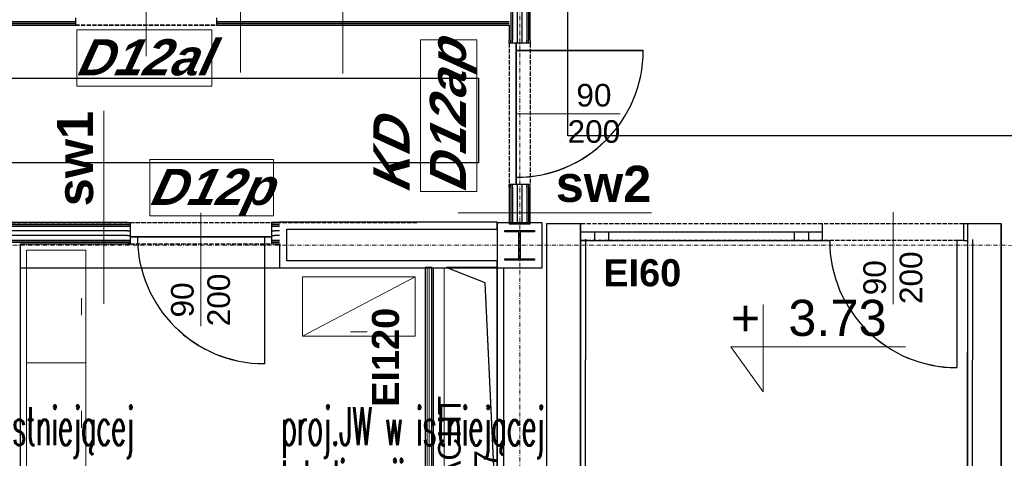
# Model space of a CAD drawing. Header units: millimetres. Extents: x -8642 to 28269, y -6609 to 3701.
# Tile 12 of 256: x -2187 to -1490, y -4814 to -4503. Entities that reach past the tile are written whole.
import ezdxf
from ezdxf.enums import TextEntityAlignment as Align

# ---------------------------------------------------------------- set-up
doc = ezdxf.new("R2010")
doc.units = ezdxf.units.MM
doc.header["$LTSCALE"] = 1000
doc.header["$MEASUREMENT"] = 0
for name, pattern in [('rzut 1 pietra$0$ArchiTECH.PC 1. Line Type', [0.004, 0.003, -0.001]), ('rzut 1 pietra$0$ArchiTECH.PC 5. Line Type', [0.0053, 0.003, -0.001, 0.0003, -0.001]), ('rzut 1 pietra$0$ArchiTECH.PC Solid Line Type', [0]), ('SUFIT_1 PIETRO$0$ArchiTECH.PC 1. Line Type', [0.004, 0.003, -0.001]), ('SUFIT_1 PIETRO$0$ArchiTECH.PC Solid Line Type', [0])]:
    doc.linetypes.add(name, pattern=pattern)
doc.layers.add('_Etap_5_opis', color=7, linetype='Continuous', lineweight=30)
doc.layers.add('IS_ARCH', color=254, linetype='Continuous', lineweight=18)
for name, color, linetype in [('SUFIT_1 PIETRO$0$ELEM KONSTRUKCJI - inwent', 254, 'Continuous'), ('SUFIT_1 PIETRO$0$INWENTARYZACJA', 254, 'Continuous'), ('SUFIT_1 PIETRO$0$Kalka 1', 254, 'Continuous'), ('SUFIT_1 PIETRO$0$sciany projektowane', 254, 'Continuous'), ('SUFIT_1 PIETRO$0$TYP SUFITÓW_NOWYCH', 254, 'Continuous')]:
    doc.layers.add(name, color=color, linetype=linetype)
doc.styles.add('romans1', font='simplex.shx', dxfattribs={"width": 0.8})
doc.styles.add('rzut 1 pietra$0$ArchiTECHStyle1', font='arial.ttf', dxfattribs={"height": 0.16})
doc.styles.add('rzut 1 pietra$0$ArchiTECHStyle3', font='arialbd.ttf', dxfattribs={"height": 0.192})
doc.styles.add('rzut 1 pietra$0$ArchiTECHStyle4', font='arialbi.ttf', dxfattribs={"oblique": 15, "height": 0.256})

msp = doc.modelspace()

# ---------------------------------------------------------------- linework, layer by layer
at = {"layer": 'IS_ARCH', "linetype": 'rzut 1 pietra$0$ArchiTECH.PC 5. Line Type'}
for p, q in [((-1832.53, -3085.42), (-1832.84, -6169.57)), ((-3569.55, -4662.89), (2842.26, -4663.53))]:
    msp.add_line(p, q, dxfattribs=at)
at = {"layer": 'IS_ARCH', "linetype": 'rzut 1 pietra$0$ArchiTECH.PC Solid Line Type'}
for p, q in [((-2030.53, -3908.02), (-2030.53, -4540.68)), ((-1838.95, -4395.44), (-1838.95, -4517.89)), ((-1837.7, -4395.44), (-1837.7, -4517.89)), ((-1834.36, -4517.89), (-1834.36, -4395.44)), ((-1831.03, -4517.89), (-1831.03, -4397.1)), ((-1958, -4541.26), (-1958, -4404.51)), ((-1827.7, -4400.44), (-1827.7, -4517.89)), ((-1826.45, -4401.69), (-1826.45, -4517.89)), ((-1825.2, -4517.89), (-1825.2, -4402.94)), ((-2097.34, -4529.07), (-2097.34, -4439.69)), ((-2147.34, -4501.93), (-2147.34, -4504.43)), ((-2047.34, -4501.93), (-2047.34, -4504.43)), ((-2278.61, -4504.43), (-2149.34, -4504.43)), ((-2278.61, -4505.68), (-2149.34, -4505.68)), ((-2278.61, -4506.93), (-2149.34, -4506.93)), ((-2149.34, -4504.43), (-2147.34, -4504.43)), ((-2149.34, -4505.68), (-2147.34, -4505.68)), ((-2147.34, -4506.93), (-2149.34, -4506.93)), ((-2149.34, -4506.93), (-2147.34, -4506.93)), ((-2147.34, -4504.43), (-2147.34, -4505.68)), ((-2147.34, -4505.68), (-2147.34, -4506.93)), ((-2146.37, -4550.35), (-2146.37, -4510.35)), ((-2146.37, -4510.35), (-2050.82, -4510.35)), ((-2050.82, -4510.35), (-2050.82, -4550.35)), ((-2047.34, -4504.43), (-2045.34, -4504.43)), ((-2047.34, -4504.43), (-2047.34, -4505.68)), ((-2047.34, -4505.68), (-2045.34, -4505.68)), ((-2047.34, -4505.68), (-2047.34, -4506.93)), ((-2047.34, -4506.93), (-2045.34, -4506.93)), ((-2047.34, -4506.93), (-2045.34, -4506.93)), ((-2045.34, -4504.43), (-1840.2, -4504.43)), ((-2045.34, -4505.68), (-1840.2, -4505.68)), ((-2045.34, -4506.93), (-1840.2, -4506.93)), ((-1840.2, -4506.93), (-1840.2, -4517.89)), ((-1903.04, -4624.93), (-1903.04, -4517.45)), ((-1903.04, -4517.45), (-1863.04, -4517.45)), ((-1863.04, -4517.45), (-1863.04, -4624.93)), ((-1840.2, -4519.89), (-1840.2, -4517.89)), ((-1840.2, -4519.89), (-1840.2, -4517.89)), ((-1838.95, -4519.89), (-1838.95, -4517.89)), ((-1837.7, -4519.89), (-1837.7, -4517.89)), ((-1834.36, -4519.89), (-1834.36, -4517.89)), ((-1831.03, -4519.89), (-1831.03, -4517.89)), ((-1827.7, -4519.89), (-1827.7, -4517.89)), ((-1826.45, -4519.89), (-1826.45, -4517.89)), ((-1825.2, -4517.89), (-1825.2, -4519.89)), ((-1838.95, -4519.89), (-1840.2, -4519.89)), ((-1837.7, -4519.89), (-1838.95, -4519.89)), ((-1835.2, -4519.89), (-1837.7, -4519.89)), ((-1827.7, -4519.89), (-1835.2, -4519.89)), ((-1835.2, -4519.89), (-1835.2, -4619.89)), ((-1835.2, -4619.89), (-1835.2, -4519.89)), ((-1835.2, -4519.89), (-1835.2, -4619.89)), ((-1835.2, -4524.89), (-1745.2, -4524.89)), ((-1826.45, -4519.89), (-1827.7, -4519.89)), ((-1825.2, -4519.89), (-1826.45, -4519.89)), ((-2050.82, -4550.35), (-2146.37, -4550.35)), ((-2127.15, -4704.49), (-2127.15, -4567.74)), ((-1834.97, -4569.89), (-1761.45, -4569.89)), ((-2094.68, -4642.18), (-2094.68, -4602.18)), ((-2094.68, -4602.18), (-2007.1, -4602.18)), ((-2007.1, -4602.18), (-2007.1, -4642.18)), ((-1838.95, -4619.89), (-1840.2, -4619.89)), ((-1840.2, -4619.89), (-1840.2, -4621.89)), ((-1840.2, -4621.89), (-1840.2, -4619.89)), ((-1840.2, -4621.89), (-1840.2, -4647.69)), ((-1837.7, -4619.89), (-1838.95, -4619.89)), ((-1838.95, -4621.89), (-1838.95, -4619.89)), ((-1838.95, -4621.89), (-1838.95, -4647.69)), ((-1835.2, -4619.89), (-1837.7, -4619.89)), ((-1837.7, -4621.89), (-1837.7, -4619.89)), ((-1837.7, -4621.89), (-1837.7, -4647.69)), ((-1827.7, -4619.89), (-1835.2, -4619.89)), ((-1834.36, -4621.89), (-1834.36, -4619.89)), ((-1834.36, -4647.69), (-1834.36, -4621.89)), ((-1831.03, -4621.89), (-1831.03, -4619.89)), ((-1831.03, -4647.69), (-1831.03, -4621.89)), ((-1826.45, -4619.89), (-1827.7, -4619.89)), ((-1827.7, -4621.89), (-1827.7, -4619.89)), ((-1827.7, -4621.89), (-1827.7, -4647.69)), ((-1825.2, -4619.89), (-1826.45, -4619.89)), ((-1826.45, -4621.89), (-1826.45, -4619.89)), ((-1826.45, -4621.89), (-1826.45, -4647.69)), ((-1825.2, -4621.89), (-1825.2, -4619.89)), ((-1825.2, -4647.69), (-1825.2, -4621.89)), ((-1863.04, -4624.93), (-1903.04, -4624.93)), ((-2007.1, -4642.18), (-2094.68, -4642.18)), ((-2058.45, -4640.1), (-2058.45, -4720.43)), ((-1876.22, -4639.98), (-1739.47, -4639.98)), ((-1568.19, -4639.69), (-1568.19, -4704.69)), ((-2110.45, -4646.93), (-2263.55, -4646.93)), ((-2263.55, -4648.18), (-2110.45, -4648.18)), ((-2263.55, -4649.43), (-2110.45, -4649.43)), ((-2110.45, -4646.93), (-2108.45, -4646.93)), ((-2110.45, -4648.18), (-2108.45, -4648.18)), ((-2110.45, -4649.43), (-2108.45, -4649.43)), ((-2108.45, -4646.93), (-2108.45, -4648.18)), ((-2108.45, -4648.18), (-2108.45, -4649.43)), ((-2108.45, -4649.43), (-2108.45, -4656.93)), ((-2006.45, -4646.93), (-2008.45, -4646.93)), ((-2008.45, -4646.93), (-2008.45, -4648.18)), ((-2008.45, -4648.18), (-2006.45, -4648.18)), ((-2008.45, -4648.18), (-2008.45, -4649.43)), ((-2008.45, -4649.43), (-2006.45, -4649.43)), ((-2008.45, -4649.43), (-2008.45, -4656.93)), ((-2002.69, -4646.93), (-2006.45, -4646.93)), ((-2006.45, -4648.18), (-2002.69, -4648.18)), ((-2006.45, -4649.43), (-2002.69, -4649.43)), ((-1848.76, -4646.67), (-2002.69, -4646.67)), ((-2002.69, -4646.67), (-2002.69, -4646.93)), ((-1848.76, -4651.67), (-1848.76, -4646.67)), ((-1816.76, -4647.07), (-1848.76, -4647.07)), ((-1848.76, -4647.07), (-1848.76, -4679.07)), ((-1840.2, -4647.69), (-1825.2, -4647.69)), ((-1816.76, -4679.07), (-1816.76, -4647.07)), ((-1816.76, -4647.07), (-1816.76, -4647.07)), ((-1813.69, -4647.69), (-1813.75, -5322.69)), ((-1813.69, -4648.09), (-1813.75, -5323.09)), ((-1789.69, -4647.69), (-1813.69, -4647.69)), ((-1813.69, -4647.69), (-1813.69, -5322.69)), ((-1789.69, -4647.69), (-1789.75, -5322.69)), ((-1789.69, -4648.09), (-1789.75, -5323.09)), ((-1789.74, -4653.69), (-1789.74, -4647.69)), ((-1789.69, -5322.69), (-1789.69, -4647.69)), ((-1618.19, -4647.69), (-1618.24, -4647.69)), ((-1618.24, -4653.69), (-1618.24, -4647.69)), ((-1618.19, -4654.69), (-1618.19, -4647.69)), ((-1515.69, -4647.69), (-1518.19, -4647.69)), ((-1518.19, -4654.69), (-1518.19, -4647.69)), ((-1515.69, -4647.72), (-1515.75, -5322.72)), ((-1515.69, -4648.12), (-1515.75, -5323.12)), ((-1491.69, -4647.69), (-1515.69, -4647.69)), ((-1491.69, -4647.72), (-1491.75, -5322.72)), ((-1491.69, -4648.12), (-1491.75, -5323.12)), ((-1491.69, -5337.58), (-1491.69, -4647.69)), ((-2110.45, -4652.77), (-2263.55, -4652.77)), ((-2110.45, -4656.1), (-2263.55, -4656.1)), ((-2110.45, -4652.77), (-2108.45, -4652.77)), ((-2110.45, -4656.1), (-2108.45, -4656.1)), ((-2108.45, -4656.93), (-2108.45, -4659.43)), ((-2108.45, -4656.93), (-2008.45, -4656.93)), ((-2008.45, -4656.93), (-2108.45, -4656.93)), ((-2008.45, -4656.93), (-2108.45, -4656.93)), ((-2013.45, -4656.93), (-2013.45, -4746.93)), ((-2008.45, -4652.77), (-2006.45, -4652.77)), ((-2008.45, -4656.1), (-2006.45, -4656.1)), ((-2008.45, -4656.93), (-2008.45, -4659.43)), ((-2002.69, -4652.77), (-2006.45, -4652.77)), ((-2002.69, -4656.1), (-2006.45, -4656.1)), ((-1997.69, -4651.67), (-1848.76, -4651.67)), ((-1997.69, -4674.07), (-1997.69, -4651.67)), ((-1843.26, -4652.57), (-1822.26, -4652.57)), ((-1843.26, -4653.57), (-1843.26, -4652.57)), ((-1843.26, -4652.57), (-1843.26, -4652.57)), ((-1843.26, -4652.57), (-1822.26, -4652.57)), ((-1843.26, -4653.57), (-1843.26, -4652.57)), ((-1833.26, -4653.57), (-1843.26, -4653.57)), ((-1833.26, -4653.57), (-1843.26, -4653.57)), ((-1833.26, -4672.57), (-1833.26, -4653.57)), ((-1833.26, -4672.57), (-1833.26, -4653.57)), ((-1822.26, -4653.57), (-1832.26, -4653.57)), ((-1832.26, -4653.57), (-1832.26, -4672.57)), ((-1822.26, -4653.57), (-1832.26, -4653.57)), ((-1832.26, -4653.57), (-1832.26, -4672.57)), ((-1822.26, -4652.57), (-1822.26, -4653.57)), ((-1822.26, -4652.57), (-1822.26, -4653.57)), ((-1789.74, -4659.69), (-1789.74, -4653.69)), ((-1618.24, -4653.69), (-1789.74, -4653.69)), ((-1789.74, -4653.69), (-1789.74, -4659.69)), ((-1779.74, -4653.69), (-1779.74, -4659.69)), ((-1769.74, -4653.69), (-1769.74, -4659.69)), ((-1638.24, -4653.69), (-1638.24, -4659.69)), ((-1628.24, -4653.69), (-1628.24, -4659.69)), ((-1618.24, -4659.69), (-1618.24, -4653.69)), ((-1618.24, -4659.69), (-1618.24, -4653.69)), ((-1618.19, -4659.69), (-1618.19, -4654.69)), ((-1518.19, -4659.69), (-1518.19, -4654.69)), ((-2263.55, -4659.43), (-2110.45, -4659.43)), ((-2263.55, -4660.68), (-2110.45, -4660.68)), ((-2186.16, -5323.22), (-2186.16, -4661.93)), ((-2186.16, -4661.93), (-2110.45, -4661.93)), ((-2110.45, -4659.43), (-2108.45, -4659.43)), ((-2110.45, -4660.68), (-2108.45, -4660.68)), ((-2108.45, -4661.93), (-2110.45, -4661.93)), ((-2110.45, -4661.93), (-2108.45, -4661.93)), ((-2108.45, -4659.43), (-2108.45, -4660.68)), ((-2108.45, -4660.68), (-2108.45, -4661.93)), ((-2008.45, -4659.43), (-2006.45, -4659.43)), ((-2008.45, -4659.43), (-2008.45, -4660.68)), ((-2008.45, -4660.68), (-2006.45, -4660.68)), ((-2008.45, -4660.68), (-2008.45, -4661.93)), ((-2008.45, -4661.93), (-2006.45, -4661.93)), ((-2008.45, -4661.93), (-2006.45, -4661.93)), ((-2006.45, -4659.43), (-2002.69, -4659.43)), ((-2006.45, -4660.68), (-2002.69, -4660.68)), ((-2006.45, -4661.93), (-2002.69, -4661.93)), ((-2002.69, -4661.93), (-2002.69, -4679.07)), ((-1789.74, -4659.69), (-1618.24, -4659.69)), ((-1786.14, -4658.75), (-1786.72, -5330)), ((-1786.14, -4658.75), (-1786.72, -5330)), ((-1618.24, -4659.69), (-1618.19, -4659.69)), ((-1618.19, -4659.69), (-1613.19, -4659.69)), ((-1523.19, -4659.69), (-1523.19, -4749.69)), ((-1518.19, -4659.69), (-1523.19, -4659.69)), ((-1518.19, -4659.69), (-1515.69, -4659.69)), ((-1515.69, -4659.69), (-1515.69, -5337.58)), ((-1512.14, -4658.99), (-1512.72, -5330.24)), ((-1512.14, -4658.99), (-1512.72, -5330.24)), ((-2182.05, -4746.46), (-2182.05, -4666.46)), ((-2182.05, -4666.46), (-2140.05, -4666.46)), ((-2140.05, -4666.46), (-2140.05, -4746.46)), ((-1848.76, -4674.07), (-1997.69, -4674.07)), ((-1848.76, -4679.07), (-1848.76, -4674.07)), ((-1843.26, -4673.57), (-1843.26, -4672.57)), ((-1843.26, -4672.57), (-1833.26, -4672.57)), ((-1843.26, -4673.57), (-1843.26, -4672.57)), ((-1843.26, -4672.57), (-1833.26, -4672.57)), ((-1822.26, -4673.57), (-1843.26, -4673.57)), ((-1822.26, -4673.57), (-1843.26, -4673.57)), ((-1832.26, -4672.57), (-1822.26, -4672.57)), ((-1832.26, -4672.57), (-1822.26, -4672.57)), ((-1822.26, -4672.57), (-1822.26, -4673.57)), ((-1822.26, -4672.57), (-1822.26, -4673.57)), ((-2002.69, -4679.07), (-1899.71, -4679.07)), ((-1906.63, -4685.45), (-1986.63, -4685.45)), ((-1986.63, -4685.45), (-1986.63, -4727.45)), ((-1906.63, -4685.45), (-1986.63, -4727.45)), ((-1906.63, -4727.45), (-1906.63, -4685.45)), ((-1906.63, -4685.45), (-1906.63, -4685.45)), ((-1899.71, -4679.07), (-1899.71, -4884.68)), ((-1898.21, -4883.18), (-1898.21, -4679.07)), ((-1896.71, -4881.68), (-1896.71, -4679.07)), ((-1895.21, -4880.18), (-1895.21, -4679.07)), ((-1893.71, -4878.68), (-1893.71, -4679.07)), ((-1886.21, -4679.07), (-1848.76, -4679.07)), ((-1886.21, -4871.18), (-1886.21, -4679.07)), ((-1857.18, -4689.56), (-1884.69, -4678.68)), ((-1884.69, -4678.68), (-1848.69, -4678.68)), ((-1848.82, -4679.07), (-1848.82, -5247)), ((-1848.76, -4679.07), (-1816.76, -4679.07)), ((-1848.69, -4678.68), (-1848.71, -4869.68)), ((-1848.69, -4678.68), (-1848.69, -4678.68)), ((-1843.82, -5247), (-1843.82, -4679.07)), ((-1848.71, -4869.68), (-1857.18, -4689.56)), ((-2143.05, -4712.46), (-2143.05, -4700.46)), ((-1660.27, -4704.95), (-1660.27, -4766.78)), ((-1986.63, -4727.45), (-1906.63, -4727.45)), ((-1940.63, -4724.45), (-1952.63, -4724.45)), ((-1683.23, -4734.98), (-1559.57, -4734.98)), ((-1660.27, -4766.78), (-1683.23, -4734.98)), ((-2140.05, -4746.46), (-2182.05, -4746.46)), ((-2182.05, -4746.46), (-2182.05, -4746.46)), ((-2182.05, -4826.46), (-2182.05, -4746.46)), ((-2182.05, -4746.46), (-2140.05, -4746.46)), ((-2140.05, -4746.46), (-2140.05, -4826.46)), ((-2143.05, -4792.46), (-2143.05, -4780.46))]:
    msp.add_line(p, q, dxfattribs=at)
at = {"layer": 'IS_ARCH', "linetype": 'rzut 1 pietra$0$ArchiTECH.PC 1. Line Type'}
for p, q in [((-2147.34, -4506.93), (-2047.34, -4506.93)), ((-1840.2, -4519.89), (-1840.2, -4619.89)), ((-1825.2, -4519.89), (-1825.2, -4619.89)), ((-1905.66, -4646.99), (-3298.92, -4646.99)), ((-2108.45, -4646.93), (-2008.45, -4646.93)), ((-1618.24, -4647.69), (-1789.74, -4647.69)), ((-1518.19, -4647.69), (-1618.19, -4647.69)), ((-2108.45, -4661.93), (-2008.45, -4661.93)), ((-1618.24, -4659.69), (-1789.74, -4659.69)), ((-1518.19, -4659.69), (-1618.19, -4659.69))]:
    msp.add_line(p, q, dxfattribs=at)
at = {"layer": 'IS_ARCH', "linetype": 'rzut 1 pietra$0$ArchiTECH.PC Solid Line Type'}
for centre, start, end in [((-1835.2, -4524.89), 270, 0), ((-2013.45, -4656.93), 180, 270), ((-1523.19, -4659.69), 180, 270)]:
    msp.add_arc(centre, 90, start, end, dxfattribs=at)
at = {"layer": 'SUFIT_1 PIETRO$0$ELEM KONSTRUKCJI - inwent', "linetype": 'SUFIT_1 PIETRO$0$ArchiTECH.PC Solid Line Type'}
for p, q in [((-1816.76, -4647.15), (-1848.76, -4647.15)), ((-1848.76, -4647.15), (-1848.76, -4679.15)), ((-1816.76, -4679.15), (-1816.76, -4647.15)), ((-1816.76, -4647.15), (-1816.76, -4647.15)), ((-1843.26, -4652.65), (-1822.26, -4652.65)), ((-1843.26, -4653.65), (-1843.26, -4652.65)), ((-1843.26, -4652.65), (-1843.26, -4652.65)), ((-1843.26, -4652.65), (-1822.26, -4652.65)), ((-1843.26, -4653.65), (-1843.26, -4652.65)), ((-1833.26, -4653.65), (-1843.26, -4653.65)), ((-1833.26, -4653.65), (-1843.26, -4653.65)), ((-1833.26, -4672.65), (-1833.26, -4653.65)), ((-1833.26, -4672.65), (-1833.26, -4653.65)), ((-1822.26, -4653.65), (-1832.26, -4653.65)), ((-1832.26, -4653.65), (-1832.26, -4672.65)), ((-1822.26, -4653.65), (-1832.26, -4653.65)), ((-1832.26, -4653.65), (-1832.26, -4672.65)), ((-1822.26, -4652.65), (-1822.26, -4653.65)), ((-1822.26, -4652.65), (-1822.26, -4653.65)), ((-1843.26, -4673.65), (-1843.26, -4672.65)), ((-1843.26, -4672.65), (-1833.26, -4672.65)), ((-1843.26, -4673.65), (-1843.26, -4672.65)), ((-1843.26, -4672.65), (-1833.26, -4672.65)), ((-1822.26, -4673.65), (-1843.26, -4673.65)), ((-1822.26, -4673.65), (-1843.26, -4673.65)), ((-1832.26, -4672.65), (-1822.26, -4672.65)), ((-1832.26, -4672.65), (-1822.26, -4672.65)), ((-1822.26, -4672.65), (-1822.26, -4673.65)), ((-1822.26, -4672.65), (-1822.26, -4673.65)), ((-1848.76, -4679.15), (-1816.76, -4679.15))]:
    msp.add_line(p, q, dxfattribs=at)
at = {"layer": 'SUFIT_1 PIETRO$0$INWENTARYZACJA', "linetype": 'SUFIT_1 PIETRO$0$ArchiTECH.PC Solid Line Type'}
for p, q in [((-1848.76, -4646.75), (-2002.69, -4646.75)), ((-2002.69, -4646.75), (-2002.69, -4647.02)), ((-1848.76, -4651.75), (-1848.76, -4646.75)), ((-1789.69, -4647.77), (-1813.69, -4647.77)), ((-1813.69, -4647.77), (-1813.69, -5322.77)), ((-1789.74, -4653.77), (-1789.74, -4647.77)), ((-1789.69, -5322.77), (-1789.69, -4647.77)), ((-1618.19, -4647.77), (-1618.24, -4647.77)), ((-1618.24, -4653.77), (-1618.24, -4647.77)), ((-1618.19, -4654.77), (-1618.19, -4647.77)), ((-1515.69, -4647.77), (-1518.19, -4647.77)), ((-1518.19, -4654.77), (-1518.19, -4647.77)), ((-1491.69, -4647.77), (-1515.69, -4647.77)), ((-1491.69, -5337.66), (-1491.69, -4647.77)), ((-1997.69, -4651.75), (-1848.76, -4651.75)), ((-1997.69, -4674.15), (-1997.69, -4651.75)), ((-1789.74, -4659.77), (-1789.74, -4653.77)), ((-1618.24, -4653.77), (-1789.74, -4653.77)), ((-1789.74, -4653.77), (-1789.74, -4659.77)), ((-1779.74, -4653.77), (-1779.74, -4659.77)), ((-1769.74, -4653.77), (-1769.74, -4659.77)), ((-1638.24, -4653.77), (-1638.24, -4659.77)), ((-1628.24, -4653.77), (-1628.24, -4659.77)), ((-1618.24, -4659.77), (-1618.24, -4653.77)), ((-1618.24, -4659.77), (-1618.24, -4653.77)), ((-1618.19, -4659.77), (-1618.19, -4654.77)), ((-1518.19, -4659.77), (-1518.19, -4654.77)), ((-2002.69, -4662.02), (-2002.69, -4679.15)), ((-1789.74, -4659.77), (-1618.24, -4659.77)), ((-1618.24, -4659.77), (-1618.19, -4659.77)), ((-1618.19, -4659.77), (-1613.19, -4659.77)), ((-1523.19, -4659.77), (-1523.19, -4749.77)), ((-1518.19, -4659.77), (-1523.19, -4659.77)), ((-1518.19, -4659.77), (-1515.69, -4659.77)), ((-1515.69, -4659.77), (-1515.69, -5337.66)), ((-1848.76, -4674.15), (-1997.69, -4674.15)), ((-1848.76, -4679.15), (-1848.76, -4674.15)), ((-2002.69, -4679.15), (-1848.76, -4679.15)), ((-1894.71, -4678.76), (-1899.71, -4678.76)), ((-1899.71, -4678.76), (-1899.71, -4884.76)), ((-1894.71, -4879.76), (-1894.71, -4678.76)), ((-1857.18, -4689.64), (-1884.69, -4678.76)), ((-1884.69, -4678.76), (-1848.69, -4678.77)), ((-1848.82, -4679.15), (-1848.82, -5247.09)), ((-1848.69, -4678.77), (-1848.71, -4869.77)), ((-1848.69, -4678.77), (-1848.69, -4678.77)), ((-1843.82, -5247.09), (-1843.82, -4679.15)), ((-1848.71, -4869.77), (-1857.18, -4689.64))]:
    msp.add_line(p, q, dxfattribs=at)
at = {"layer": 'SUFIT_1 PIETRO$0$INWENTARYZACJA', "linetype": 'SUFIT_1 PIETRO$0$ArchiTECH.PC 1. Line Type'}
for p, q in [((-1618.24, -4647.77), (-1789.74, -4647.77)), ((-1518.19, -4647.77), (-1618.19, -4647.77)), ((-1618.24, -4659.77), (-1789.74, -4659.77)), ((-1518.19, -4659.77), (-1618.19, -4659.77))]:
    msp.add_line(p, q, dxfattribs=at)
at = {"layer": 'SUFIT_1 PIETRO$0$INWENTARYZACJA', "linetype": 'SUFIT_1 PIETRO$0$ArchiTECH.PC Solid Line Type'}
msp.add_arc((-1523.19, -4659.77), 90, 180, 270, dxfattribs=at)
at = {"layer": 'SUFIT_1 PIETRO$0$Kalka 1', "linetype": 'SUFIT_1 PIETRO$0$ArchiTECH.PC 1. Line Type'}
msp.add_line((-1905.66, -4647.08), (-3298.92, -4647.08), dxfattribs=at)
at = {"layer": 'SUFIT_1 PIETRO$0$Kalka 1', "linetype": 'SUFIT_1 PIETRO$0$ArchiTECH.PC Solid Line Type'}
for p, q in [((-1813.69, -4647.77), (-1813.75, -5322.77)), ((-1813.69, -4648.17), (-1813.75, -5323.17)), ((-1789.69, -4647.77), (-1789.75, -5322.77)), ((-1789.69, -4648.17), (-1789.75, -5323.17)), ((-1515.69, -4647.8), (-1515.75, -5322.8)), ((-1515.69, -4648.2), (-1515.75, -5323.2)), ((-1491.69, -4647.8), (-1491.75, -5322.8)), ((-1491.69, -4648.2), (-1491.75, -5323.2)), ((-1786.14, -4658.84), (-1786.72, -5330.09)), ((-1786.14, -4658.84), (-1786.72, -5330.09)), ((-1512.14, -4659.08), (-1512.72, -5330.32)), ((-1512.14, -4659.08), (-1512.72, -5330.32))]:
    msp.add_line(p, q, dxfattribs=at)
at = {"layer": 'SUFIT_1 PIETRO$0$sciany projektowane', "linetype": 'SUFIT_1 PIETRO$0$ArchiTECH.PC Solid Line Type'}
for p, q in [((-1838.95, -4395.52), (-1838.95, -4517.97)), ((-1837.7, -4395.52), (-1837.7, -4517.97)), ((-1834.36, -4517.97), (-1834.36, -4395.52)), ((-1831.03, -4517.97), (-1831.03, -4397.19)), ((-1827.7, -4400.52), (-1827.7, -4517.97)), ((-1826.45, -4401.77), (-1826.45, -4517.97)), ((-1825.2, -4517.97), (-1825.2, -4403.02)), ((-2147.34, -4502.02), (-2147.34, -4504.52)), ((-2047.34, -4502.02), (-2047.34, -4504.52)), ((-2296.06, -4504.52), (-2149.34, -4504.52)), ((-2296.06, -4505.77), (-2149.34, -4505.77)), ((-2296.06, -4507.02), (-2149.34, -4507.02)), ((-2149.34, -4504.52), (-2147.34, -4504.52)), ((-2149.34, -4505.77), (-2147.34, -4505.77)), ((-2147.34, -4507.02), (-2149.34, -4507.02)), ((-2149.34, -4507.02), (-2147.34, -4507.02)), ((-2147.34, -4504.52), (-2147.34, -4505.77)), ((-2147.34, -4505.77), (-2147.34, -4507.02)), ((-2047.34, -4504.52), (-2045.34, -4504.52)), ((-2047.34, -4504.52), (-2047.34, -4505.77)), ((-2047.34, -4505.77), (-2045.34, -4505.77)), ((-2047.34, -4505.77), (-2047.34, -4507.02)), ((-2047.34, -4507.02), (-2045.34, -4507.02)), ((-2047.34, -4507.02), (-2045.34, -4507.02)), ((-2045.34, -4504.52), (-1840.2, -4504.52)), ((-2045.34, -4505.77), (-1840.2, -4505.77)), ((-2045.34, -4507.02), (-1840.2, -4507.02)), ((-1840.2, -4507.02), (-1840.2, -4517.97)), ((-1840.2, -4519.97), (-1840.2, -4517.97)), ((-1840.2, -4519.97), (-1840.2, -4517.97)), ((-1838.95, -4519.97), (-1838.95, -4517.97)), ((-1837.7, -4519.97), (-1837.7, -4517.97)), ((-1834.36, -4519.97), (-1834.36, -4517.97)), ((-1831.03, -4519.97), (-1831.03, -4517.97)), ((-1827.7, -4519.97), (-1827.7, -4517.97)), ((-1826.45, -4519.97), (-1826.45, -4517.97)), ((-1825.2, -4517.97), (-1825.2, -4519.97)), ((-1838.95, -4519.97), (-1840.2, -4519.97)), ((-1837.7, -4519.97), (-1838.95, -4519.97)), ((-1835.2, -4519.97), (-1837.7, -4519.97)), ((-1827.7, -4519.97), (-1835.2, -4519.97)), ((-1835.2, -4519.97), (-1835.2, -4619.97)), ((-1835.2, -4619.97), (-1835.2, -4519.97)), ((-1835.2, -4519.97), (-1835.2, -4619.97)), ((-1835.2, -4524.97), (-1745.2, -4524.97)), ((-1826.45, -4519.97), (-1827.7, -4519.97)), ((-1825.2, -4519.97), (-1826.45, -4519.97)), ((-1838.95, -4619.97), (-1840.2, -4619.97)), ((-1840.2, -4619.97), (-1840.2, -4621.97)), ((-1840.2, -4621.97), (-1840.2, -4619.97)), ((-1840.2, -4621.97), (-1840.2, -4647.77)), ((-1837.7, -4619.97), (-1838.95, -4619.97)), ((-1838.95, -4621.97), (-1838.95, -4619.97)), ((-1838.95, -4621.97), (-1838.95, -4647.77)), ((-1835.2, -4619.97), (-1837.7, -4619.97)), ((-1837.7, -4621.97), (-1837.7, -4619.97)), ((-1837.7, -4621.97), (-1837.7, -4647.77)), ((-1827.7, -4619.97), (-1835.2, -4619.97)), ((-1834.36, -4621.97), (-1834.36, -4619.97)), ((-1834.36, -4647.77), (-1834.36, -4621.97)), ((-1831.03, -4621.97), (-1831.03, -4619.97)), ((-1831.03, -4647.77), (-1831.03, -4621.97)), ((-1826.45, -4619.97), (-1827.7, -4619.97)), ((-1827.7, -4621.97), (-1827.7, -4619.97)), ((-1827.7, -4621.97), (-1827.7, -4647.77)), ((-1825.2, -4619.97), (-1826.45, -4619.97)), ((-1826.45, -4621.97), (-1826.45, -4619.97)), ((-1826.45, -4621.97), (-1826.45, -4647.77)), ((-1825.2, -4621.97), (-1825.2, -4619.97)), ((-1825.2, -4647.77), (-1825.2, -4621.97)), ((-2110.45, -4647.02), (-2263.55, -4647.02)), ((-2263.55, -4648.27), (-2110.45, -4648.27)), ((-2263.55, -4649.52), (-2110.45, -4649.52)), ((-2110.45, -4647.02), (-2108.45, -4647.02)), ((-2110.45, -4648.27), (-2108.45, -4648.27)), ((-2110.45, -4649.52), (-2108.45, -4649.52)), ((-2108.45, -4647.02), (-2108.45, -4648.27)), ((-2108.45, -4648.27), (-2108.45, -4649.52)), ((-2108.45, -4649.52), (-2108.45, -4657.02)), ((-2006.45, -4647.02), (-2008.45, -4647.02)), ((-2008.45, -4647.02), (-2008.45, -4648.27)), ((-2008.45, -4648.27), (-2006.45, -4648.27)), ((-2008.45, -4648.27), (-2008.45, -4649.52)), ((-2008.45, -4649.52), (-2006.45, -4649.52)), ((-2008.45, -4649.52), (-2008.45, -4657.02)), ((-2002.69, -4647.02), (-2006.45, -4647.02)), ((-2006.45, -4648.27), (-2002.69, -4648.27)), ((-2006.45, -4649.52), (-2002.69, -4649.52)), ((-1840.2, -4647.77), (-1825.2, -4647.77)), ((-2110.45, -4652.85), (-2263.55, -4652.85)), ((-2110.45, -4656.18), (-2263.55, -4656.18)), ((-2110.45, -4652.85), (-2108.45, -4652.85)), ((-2110.45, -4656.18), (-2108.45, -4656.18)), ((-2108.45, -4657.02), (-2108.45, -4659.52)), ((-2108.45, -4657.02), (-2008.45, -4657.02)), ((-2008.45, -4657.02), (-2108.45, -4657.02)), ((-2008.45, -4657.02), (-2108.45, -4657.02)), ((-2013.45, -4657.02), (-2013.45, -4747.02)), ((-2008.45, -4652.85), (-2006.45, -4652.85)), ((-2008.45, -4656.18), (-2006.45, -4656.18)), ((-2008.45, -4657.02), (-2008.45, -4659.52)), ((-2002.69, -4652.85), (-2006.45, -4652.85)), ((-2002.69, -4656.18), (-2006.45, -4656.18)), ((-2263.55, -4659.52), (-2110.45, -4659.52)), ((-2263.55, -4660.77), (-2110.45, -4660.77)), ((-2186.16, -4662.02), (-2110.45, -4662.02)), ((-2186.16, -5323.3), (-2186.16, -4662.02)), ((-2110.45, -4659.52), (-2108.45, -4659.52)), ((-2110.45, -4660.77), (-2108.45, -4660.77)), ((-2108.45, -4662.02), (-2110.45, -4662.02)), ((-2110.45, -4662.02), (-2108.45, -4662.02)), ((-2108.45, -4659.52), (-2108.45, -4660.77)), ((-2108.45, -4660.77), (-2108.45, -4662.02)), ((-2008.45, -4659.52), (-2006.45, -4659.52)), ((-2008.45, -4659.52), (-2008.45, -4660.77)), ((-2008.45, -4660.77), (-2006.45, -4660.77)), ((-2008.45, -4660.77), (-2008.45, -4662.02)), ((-2008.45, -4662.02), (-2006.45, -4662.02)), ((-2008.45, -4662.02), (-2006.45, -4662.02)), ((-2006.45, -4659.52), (-2002.69, -4659.52)), ((-2006.45, -4660.77), (-2002.69, -4660.77)), ((-2006.45, -4662.02), (-2002.69, -4662.02))]:
    msp.add_line(p, q, dxfattribs=at)
at = {"layer": 'SUFIT_1 PIETRO$0$sciany projektowane', "linetype": 'SUFIT_1 PIETRO$0$ArchiTECH.PC 1. Line Type'}
for p, q in [((-2147.34, -4507.02), (-2047.34, -4507.02)), ((-1840.2, -4519.97), (-1840.2, -4619.97)), ((-1825.2, -4519.97), (-1825.2, -4619.97)), ((-2108.45, -4647.02), (-2008.45, -4647.02)), ((-2108.45, -4662.02), (-2008.45, -4662.02))]:
    msp.add_line(p, q, dxfattribs=at)
at = {"layer": 'SUFIT_1 PIETRO$0$sciany projektowane', "linetype": 'SUFIT_1 PIETRO$0$ArchiTECH.PC Solid Line Type'}
for centre, start, end in [((-1835.2, -4524.97), 270, 0), ((-2013.45, -4657.02), 180, 270)]:
    msp.add_arc(centre, 90, start, end, dxfattribs=at)
at = {"layer": 'SUFIT_1 PIETRO$0$TYP SUFITÓW_NOWYCH', "linetype": 'SUFIT_1 PIETRO$0$ArchiTECH.PC Solid Line Type'}
for p, q in [((-1798.5, -4585.41), (-1798.5, -4465.35)), ((-2521.96, -4544.74), (-1861.96, -4544.74)), ((-1861.96, -4544.74), (-1861.96, -4604.74)), ((-1138.41, -4585.41), (-1798.5, -4585.41)), ((-1861.96, -4604.74), (-2521.96, -4604.74)), ((-2186.16, -4679.15), (-1899.71, -4679.15)), ((-2186.16, -4884.76), (-2186.16, -4679.15)), ((-1899.71, -4679.15), (-1899.71, -4884.76))]:
    msp.add_line(p, q, dxfattribs=at)

# ---------------------------------------------------------------- texts
at = {"layer": '_Etap_5_opis', "style": 'romans1', "width": 0.5}
for s, p in [('proj.JW w istniejącej', (-2292.1, -4804.52)), ('proj.JW w istniejącej', (-2001.5, -4804.67)), ('lokalizacji', (-2001.5, -4842.5))]:
    msp.add_text(s, height=27, rotation=359.91893, dxfattribs=at).set_placement(p)
at = {"layer": 'IS_ARCH', "style": 'rzut 1 pietra$0$ArchiTECHStyle4', "oblique": 15}
for s, p in [('D12al', (-2146.37, -4550.35)), ('D12p', (-2094.68, -4642.18))]:
    msp.add_text(s, height=25.6, dxfattribs=at).set_placement(p, align=Align.BOTTOM_LEFT)
for s, p in [('D12ap', (-1863.04, -4624.93)), ('KD', (-1903.04, -4624.93))]:
    msp.add_text(s, height=25.6, rotation=90, dxfattribs=at).set_placement(p, align=Align.BOTTOM_LEFT)
at = {"layer": 'IS_ARCH'}
for s, height, style, p in [('90', 16, 'rzut 1 pietra$0$ArchiTECHStyle1', (-1792.57, -4569.52)), ('200', 16, 'rzut 1 pietra$0$ArchiTECHStyle1', (-1798.79, -4595.26)), ('sw2', 25.6, 'rzut 1 pietra$0$ArchiTECHStyle3', (-1807.16, -4639.98)), ('EI60', 19.2, 'rzut 1 pietra$0$ArchiTECHStyle3', (-1773.48, -4697.88)), ('+  3.73', 25.6, 'rzut 1 pietra$0$ArchiTECHStyle1', (-1683.23, -4734.98))]:
    msp.add_text(s, height=height, dxfattribs=dict(at, style=style)).set_placement(p, align=Align.BOTTOM_LEFT)
for s, height, style, p in [('sw1', 25.6, 'rzut 1 pietra$0$ArchiTECHStyle3', (-2127.15, -4635.44)), ('200', 16, 'rzut 1 pietra$0$ArchiTECHStyle1', (-1542.82, -4704.69)), ('90', 16, 'rzut 1 pietra$0$ArchiTECHStyle1', (-1568.55, -4698.47)), ('200', 16, 'rzut 1 pietra$0$ArchiTECHStyle1', (-2033.08, -4720.43)), ('90', 16, 'rzut 1 pietra$0$ArchiTECHStyle1', (-2058.82, -4714.21)), ('EI120', 19.2, 'rzut 1 pietra$0$ArchiTECHStyle3', (-1912.41, -4777.45)), ('SZACHT ', 16, 'rzut 1 pietra$0$ArchiTECHStyle1', (-1869.71, -4859.15)), ('NR:7', 16, 'rzut 1 pietra$0$ArchiTECHStyle1', (-1843.98, -4859.15))]:
    msp.add_text(s, height=height, rotation=90, dxfattribs=dict(at, style=style)).set_placement(p, align=Align.BOTTOM_LEFT)

doc.saveas('drawing.dxf')
